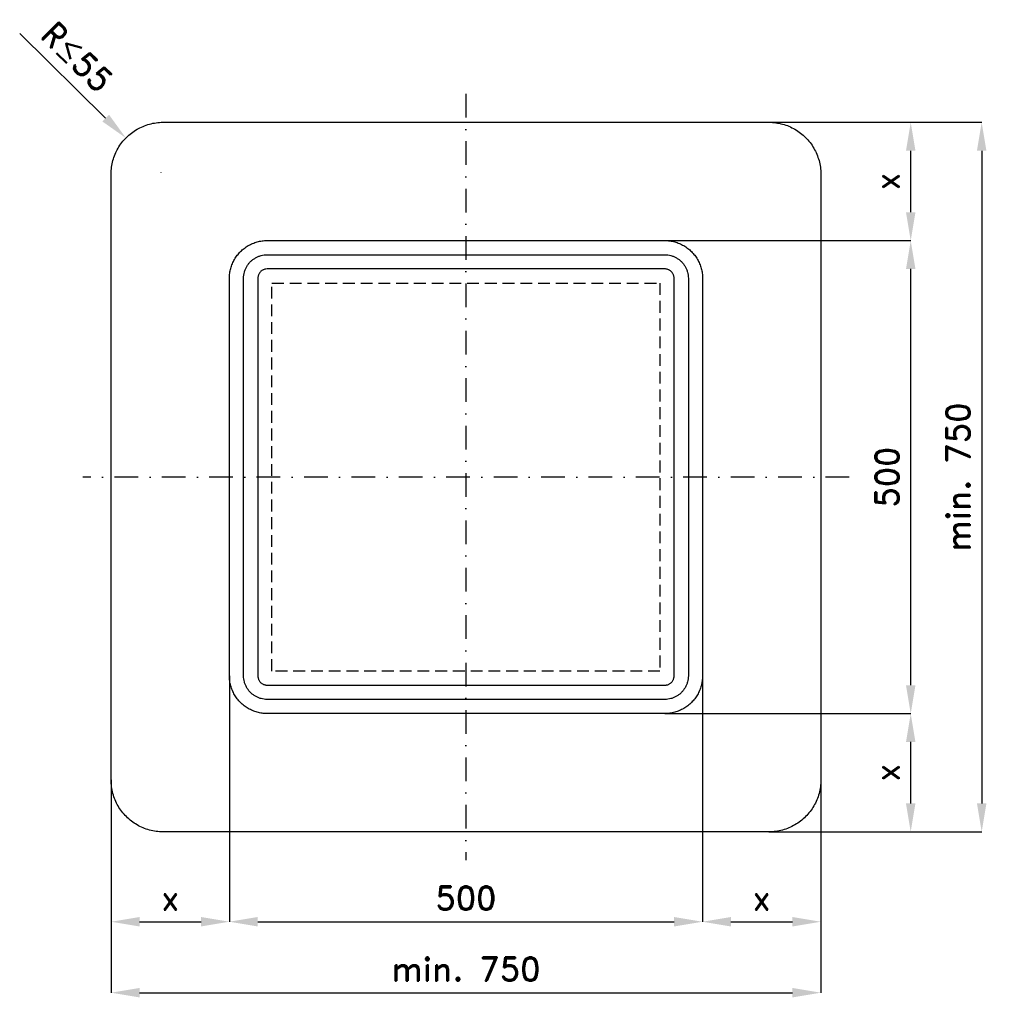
# Model space of a CAD drawing. Header units: millimetres. Extents: x -97 to 932, y -182 to 858.
import ezdxf

# ---------------------------------------------------------------- set-up
doc = ezdxf.new("R2010")
doc.units = ezdxf.units.MM
doc.header["$LTSCALE"] = 5
doc.linetypes.add('ČERCHOVANÁX2', pattern=[2, 1, -0.5, 0, -0.5])
doc.linetypes.add('ČÁRKOVANÁX2', pattern=[1.5, 1, -0.5])
doc.layers.add('Kóty', color=2, linetype='Continuous')
doc.layers.add('Značka', color=7, linetype='Continuous')
doc.styles.get("Standard").update_dxf_attribs({"font": 'romand.shx', "height": 25})
doc.dimstyles.get("Standard").update_dxf_attribs({"dimtxt": 25, "dimasz": 30, "dimexe": 0.18, "dimexo": 0.0625, "dimgap": 12.5, "dimtad": 1, "dimdec": 0, "dimzin": 0, "dimdsep": 46, "dimtxsty": 'Standard', "dimcen": 0.09, "dimadec": 0, "dimazin": 0, "dimtfac": 1, "dimtdec": 0, "dimtofl": 0, "dimtmove": 0, "dimatfit": 3, "dimfxl": 1, "dimtolj": 1, "dimtzin": 0, "dimarcsym": 0})

# ---------------------------------------------------------------- blocks, each defined once
blk = doc.blocks.new('*D0')
at = {"layer": 'Defpoints', "color": 0, "transparency": 16777216}
for p in [(125, 165), (0, 55), (125, -95)]:
    blk.add_point(p, dxfattribs=at)
at = {"layer": 'Kóty', "color": 0, "lineweight": -2, "transparency": 16777216}
for p, q in [((125, 164.9), (125, -95.2)), ((0, 54.9), (0, -95.2)), ((30, -95), (95, -95))]:
    blk.add_line(p, q, dxfattribs=at)
at = {"layer": 'Kóty', "color": 0, "transparency": 16777216}
for points in [[(30, -90), (30, -100), (0, -95)], [(95, -90), (95, -100), (125, -95)]]:
    blk.add_solid(points, dxfattribs=at)
at = {"layer": 'Kóty', "color": 0, "transparency": 16777216, "insert": (62.5, -70), "char_height": 25, "attachment_point": 5}
blk.add_mtext('\\A1;x', dxfattribs=at)
blk = doc.blocks.new('*D1')
at = {"layer": 'Defpoints', "color": 0, "transparency": 16777216}
for p in [(125, 165), (625, 165), (625, -95)]:
    blk.add_point(p, dxfattribs=at)
at = {"layer": 'Kóty', "color": 0, "lineweight": -2, "transparency": 16777216}
for p, q in [((125, 164.9), (125, -95.2)), ((625, 164.9), (625, -95.2)), ((155, -95), (595, -95))]:
    blk.add_line(p, q, dxfattribs=at)
at = {"layer": 'Kóty', "color": 0, "transparency": 16777216}
for points in [[(155, -90), (155, -100), (125, -95)], [(595, -90), (595, -100), (625, -95)]]:
    blk.add_solid(points, dxfattribs=at)
at = {"layer": 'Kóty', "color": 0, "transparency": 16777216, "insert": (375, -70), "char_height": 25, "attachment_point": 5}
blk.add_mtext('\\A1;500', dxfattribs=at)
blk = doc.blocks.new('*D2')
at = {"layer": 'Defpoints', "color": 0, "transparency": 16777216}
for p in [(625, 165), (750, 55), (750, -95)]:
    blk.add_point(p, dxfattribs=at)
at = {"layer": 'Kóty', "color": 0, "lineweight": -2, "transparency": 16777216}
for p, q in [((625, 164.9), (625, -95.2)), ((750, 54.9), (750, -95.2)), ((655, -95), (720, -95))]:
    blk.add_line(p, q, dxfattribs=at)
at = {"layer": 'Kóty', "color": 0, "transparency": 16777216}
for points in [[(655, -90), (655, -100), (625, -95)], [(720, -90), (720, -100), (750, -95)]]:
    blk.add_solid(points, dxfattribs=at)
at = {"layer": 'Kóty', "color": 0, "transparency": 16777216, "insert": (687.5, -70), "char_height": 25, "attachment_point": 5}
blk.add_mtext('\\A1;x', dxfattribs=at)
blk = doc.blocks.new('*D3')
at = {"layer": 'Defpoints', "color": 0, "transparency": 16777216}
for p in [(0, 55), (750, 55), (750, -170)]:
    blk.add_point(p, dxfattribs=at)
at = {"layer": 'Kóty', "color": 0, "lineweight": -2, "transparency": 16777216}
for p, q in [((0, 54.9), (0, -170.2)), ((750, 54.9), (750, -170.2)), ((30, -170), (720, -170))]:
    blk.add_line(p, q, dxfattribs=at)
at = {"layer": 'Kóty', "color": 0, "transparency": 16777216}
for points in [[(30, -165), (30, -175), (0, -170)], [(720, -165), (720, -175), (750, -170)]]:
    blk.add_solid(points, dxfattribs=at)
at = {"layer": 'Kóty', "color": 0, "transparency": 16777216, "insert": (375, -145), "char_height": 25, "attachment_point": 5}
blk.add_mtext('\\A1;min. 750', dxfattribs=at)
blk = doc.blocks.new('*D4')
at = {"layer": 'Defpoints', "color": 0, "transparency": 16777216}
for p in [(585, 125), (845, 125), (695, 0)]:
    blk.add_point(p, dxfattribs=at)
at = {"layer": 'Kóty', "color": 0, "lineweight": -2, "transparency": 16777216}
for p, q in [((585.1, 125), (845.2, 125)), ((845, 30), (845, 95)), ((695.1, 0), (845.2, 0))]:
    blk.add_line(p, q, dxfattribs=at)
at = {"layer": 'Kóty', "color": 0, "transparency": 16777216}
for points in [[(840, 95), (850, 95), (845, 125)], [(840, 30), (850, 30), (845, 0)]]:
    blk.add_solid(points, dxfattribs=at)
at = {"layer": 'Kóty', "color": 0, "transparency": 16777216, "insert": (820, 62.5), "char_height": 25, "attachment_point": 5, "rotation": 90}
blk.add_mtext('\\A1;x', dxfattribs=at)
blk = doc.blocks.new('*D5')
at = {"layer": 'Defpoints', "color": 0, "transparency": 16777216}
for p in [(585, 625), (845, 625), (585, 125)]:
    blk.add_point(p, dxfattribs=at)
at = {"layer": 'Kóty', "color": 0, "lineweight": -2, "transparency": 16777216}
for p, q in [((585.1, 625), (845.2, 625)), ((845, 155), (845, 595)), ((585.1, 125), (845.2, 125))]:
    blk.add_line(p, q, dxfattribs=at)
at = {"layer": 'Kóty', "color": 0, "transparency": 16777216}
for points in [[(840, 595), (850, 595), (845, 625)], [(840, 155), (850, 155), (845, 125)]]:
    blk.add_solid(points, dxfattribs=at)
at = {"layer": 'Kóty', "color": 0, "transparency": 16777216, "insert": (820, 375), "char_height": 25, "attachment_point": 5, "rotation": 90}
blk.add_mtext('\\A1;500', dxfattribs=at)
blk = doc.blocks.new('*D6')
at = {"layer": 'Defpoints', "color": 0, "transparency": 16777216}
for p in [(695, 750), (845, 750), (585, 625)]:
    blk.add_point(p, dxfattribs=at)
at = {"layer": 'Kóty', "color": 0, "lineweight": -2, "transparency": 16777216}
for p, q in [((695.1, 750), (845.2, 750)), ((845, 655), (845, 720)), ((585.1, 625), (845.2, 625))]:
    blk.add_line(p, q, dxfattribs=at)
at = {"layer": 'Kóty', "color": 0, "transparency": 16777216}
for points in [[(840, 720), (850, 720), (845, 750)], [(840, 655), (850, 655), (845, 625)]]:
    blk.add_solid(points, dxfattribs=at)
at = {"layer": 'Kóty', "color": 0, "transparency": 16777216, "insert": (820, 687.5), "char_height": 25, "attachment_point": 5, "rotation": 90}
blk.add_mtext('\\A1;x', dxfattribs=at)
blk = doc.blocks.new('*D7')
at = {"layer": 'Defpoints', "color": 0, "transparency": 16777216}
for p in [(695, 750), (695, 0), (920, 0)]:
    blk.add_point(p, dxfattribs=at)
at = {"layer": 'Kóty', "color": 0, "lineweight": -2, "transparency": 16777216}
for p, q in [((695.1, 750), (920.2, 750)), ((920, 720), (920, 30)), ((695.1, 0), (920.2, 0))]:
    blk.add_line(p, q, dxfattribs=at)
at = {"layer": 'Kóty', "color": 0, "transparency": 16777216}
for points in [[(915, 720), (925, 720), (920, 750)], [(915, 30), (925, 30), (920, 0)]]:
    blk.add_solid(points, dxfattribs=at)
at = {"layer": 'Kóty', "color": 0, "transparency": 16777216, "insert": (895, 375), "char_height": 25, "attachment_point": 5, "rotation": 90}
blk.add_mtext('\\A1;min. 750', dxfattribs=at)

msp = doc.modelspace()

# ---------------------------------------------------------------- linework, layer by layer
at = {"layer": 'Kóty'}
for p, q in [((-96.6, 844), (-5.8, 754.4)), ((52.8, 696.7), (53, 696.7)), ((52.9, 696.6), (52.9, 696.8))]:
    msp.add_line(p, q, dxfattribs=at)
msp.add_solid([(-2.2, 758), (-9.3, 750.9), (15.6, 733.4)], dxfattribs=at)
at = {"layer": 'Značka', "color": 6, "linetype": 'ČERCHOVANÁX2', "lineweight": 25, "ltscale": 5}
for p, q in [((375, 780), (375, -30)), ((780, 375), (-30, 375))]:
    msp.add_line(p, q, dxfattribs=at)
at = {"layer": 'Značka', "color": 5}
for points in [[(55, 0), (54.8, 0), (54.6, 0, -0.03218), (47.5, 0.5, -0.035443), (40.5, 1.9, -0.036267), (33.7, 4.2, -0.03442), (27.4, 7.4, -0.033722), (21.4, 11.4, -0.034085), (16.1, 16.1, -0.034209), (11.4, 21.4, -0.034229), (7.4, 27.4, -0.034044), (4.3, 33.7, -0.033412), (1.9, 40.5, -0.034127), (0.5, 47.5, -0.036745), (0, 54.6), (0, 54.8), (0, 55), (0, 695), (0, 695.2), (0, 695.4, -0.03218), (0.5, 702.5, -0.035443), (1.9, 709.5, -0.036265), (4.2, 716.3, -0.034421), (7.4, 722.6, -0.033717), (11.4, 728.6, -0.034088), (16.1, 733.9, -0.034212), (21.4, 738.6, -0.034228), (27.4, 742.6, -0.034042), (33.7, 745.7, -0.033412), (40.5, 748.1, -0.034125), (47.5, 749.5, -0.036743), (54.6, 750), (54.8, 750), (55, 750), (695, 750), (695.2, 750), (695.4, 750, -0.032188), (702.5, 749.5, -0.035446), (709.5, 748.1, -0.036272), (716.3, 745.8, -0.034417), (722.6, 742.6, -0.033723), (728.6, 738.6, -0.034095), (733.9, 733.9, -0.034212), (738.6, 728.6, -0.034229), (742.6, 722.6, -0.034038), (745.7, 716.3, -0.033411), (748.1, 709.5, -0.034126), (749.5, 702.5, -0.036744), (750, 695.4), (750, 695.2), (750, 695), (750, 55), (750, 54.8), (750, 54.6, -0.032188), (749.5, 47.5, -0.035446), (748.1, 40.5, -0.036274), (745.8, 33.7, -0.034416), (742.6, 27.4, -0.033728), (738.6, 21.4, -0.034092), (733.9, 16.1, -0.034208), (728.6, 11.4, -0.03423), (722.6, 7.4, -0.034041), (716.3, 4.3, -0.033411), (709.5, 1.9, -0.034128), (702.5, 0.5, -0.036745), (695.4, 0), (695.2, 0), (695, 0), (55, 0)], [(165, 125), (164.8, 125), (164.7, 125, -0.032179), (159.5, 125.4, -0.035442), (154.4, 126.4, -0.03627), (149.5, 128.1, -0.034419), (144.9, 130.4, -0.033724), (140.6, 133.3, -0.034086), (136.7, 136.7, -0.034208), (133.3, 140.6, -0.034231), (130.4, 144.9, -0.034043), (128.1, 149.5, -0.033417), (126.4, 154.4, -0.034129), (125.3, 159.5, -0.036747), (125, 164.7), (125, 164.8), (125, 165), (125, 585), (125, 585.2), (125, 585.3, -0.032179), (125.4, 590.5, -0.035443), (126.4, 595.6, -0.03627), (128.1, 600.5, -0.034417), (130.4, 605.1, -0.033721), (133.3, 609.4, -0.03408), (136.7, 613.3, -0.034215), (140.6, 616.7, -0.034224), (144.9, 619.6, -0.034046), (149.5, 621.9, -0.033405), (154.4, 623.6, -0.034129), (159.5, 624.7, -0.036741), (164.7, 625), (164.8, 625), (165, 625), (585, 625), (585.2, 625), (585.3, 625, -0.032179), (590.5, 624.6, -0.035443), (595.6, 623.6, -0.036259), (600.5, 621.9, -0.034409), (605.1, 619.6, -0.033719), (609.4, 616.7, -0.034073), (613.3, 613.3, -0.034214), (616.7, 609.4, -0.034226), (619.6, 605.1, -0.03405), (621.9, 600.5, -0.033407), (623.6, 595.6, -0.034128), (624.7, 590.5, -0.036741), (625, 585.3), (625, 585.2), (625, 585), (625, 165), (625, 164.8), (625, 164.7, -0.032179), (624.6, 159.5, -0.035442), (623.6, 154.4, -0.036259), (621.9, 149.5, -0.034412), (619.6, 144.9, -0.033722), (616.7, 140.6, -0.034079), (613.3, 136.7, -0.034208), (609.4, 133.3, -0.034233), (605.1, 130.4, -0.034047), (600.5, 128.1, -0.033418), (595.6, 126.4, -0.034128), (590.5, 125.3, -0.036747), (585.3, 125), (585.2, 125), (585, 125), (165, 125)], [(165, 140), (164.9, 140), (164.8, 140, -0.032179), (161.6, 140.2, -0.035442), (158.4, 140.9, -0.036264), (155.3, 141.9, -0.034416), (152.4, 143.4, -0.033719), (149.7, 145.2, -0.034088), (147.3, 147.3, -0.034205), (145.2, 149.7, -0.034231), (143.4, 152.4, -0.034041), (141.9, 155.3, -0.033413), (140.9, 158.4, -0.034124), (140.2, 161.6, -0.036741), (140, 164.8), (140, 164.9), (140, 165), (140, 585), (140, 585.1), (140, 585.2, -0.032179), (140.2, 588.4, -0.035446), (140.9, 591.6, -0.036266), (141.9, 594.7, -0.034408), (143.4, 597.6, -0.033722), (145.2, 600.3, -0.034097), (147.3, 602.7, -0.034183), (149.7, 604.8, -0.034227), (152.4, 606.6, -0.034028), (155.3, 608.1, -0.033409), (158.4, 609.1, -0.034138), (161.6, 609.8, -0.036736), (164.8, 610), (164.9, 610), (165, 610), (585, 610), (585.1, 610), (585.2, 610, -0.032198), (588.4, 609.8, -0.035437), (591.6, 609.1, -0.036248), (594.7, 608.1, -0.0344), (597.6, 606.6, -0.033726), (600.3, 604.8, -0.03409), (602.7, 602.7, -0.034192), (604.8, 600.3, -0.034225), (606.6, 597.6, -0.034034), (608.1, 594.7, -0.033413), (609.1, 591.6, -0.034141), (609.8, 588.4, -0.036734), (610, 585.2), (610, 585.1), (610, 585), (610, 165), (610, 164.9), (610, 164.8, -0.032198), (609.8, 161.6, -0.035432), (609.1, 158.4, -0.036246), (608.1, 155.3, -0.034408), (606.6, 152.4, -0.033723), (604.8, 149.7, -0.034081), (602.7, 147.3, -0.034214), (600.3, 145.2, -0.034229), (597.6, 143.4, -0.034047), (594.7, 141.9, -0.033418), (591.6, 140.9, -0.034127), (588.4, 140.2, -0.036739), (585.2, 140), (585.1, 140), (585, 140), (165, 140)], [(165, 155), (585, 155), (585, 155), (585.1, 155, 0.032183), (586.4, 155.1, 0.035447), (587.6, 155.4, 0.036274), (588.9, 155.8, 0.034414), (590, 156.4, 0.033745), (591.1, 157.1, 0.034097), (592.1, 157.9, 0.034187), (592.9, 158.9, 0.034206), (593.6, 160, 0.034029), (594.2, 161.1, 0.033462), (594.6, 162.4, 0.034127), (594.9, 163.6, 0.036765), (595, 164.9), (595, 165), (595, 165), (595, 585), (595, 585), (595, 585.1, 0.032183), (594.9, 586.4, 0.035493), (594.6, 587.6, 0.036297), (594.2, 588.9, 0.034425), (593.6, 590, 0.033754), (592.9, 591.1, 0.034097), (592.1, 592.1, 0.034211), (591.1, 592.9, 0.03418), (590, 593.6, 0.034014), (588.9, 594.2, 0.03347), (587.6, 594.6, 0.034124), (586.4, 594.9, 0.036764), (585.1, 595), (585, 595), (585, 595), (165, 595), (165, 595), (164.9, 595), (163.6, 594.9, 0.035489), (162.4, 594.6, 0.036281), (161.1, 594.2, 0.03442), (160, 593.6, 0.033728), (158.9, 592.9, 0.034073), (157.9, 592.1, 0.034239), (157.1, 591.1, 0.034199), (156.4, 590, 0.034034), (155.8, 588.9, 0.033414), (155.4, 587.6, 0.034124), (155.1, 586.4, 0.03674), (155, 585.1), (155, 585), (155, 585), (155, 165), (155, 165), (155, 164.9, 0.032179), (155.1, 163.6, 0.035443), (155.4, 162.4, 0.036259), (155.8, 161.1, 0.034409), (156.4, 160, 0.033719), (157.1, 158.9, 0.034073), (157.9, 157.9, 0.034214), (158.9, 157.1, 0.034226), (160, 156.4, 0.03405), (161.1, 155.8, 0.033407), (162.4, 155.4, 0.034128), (163.6, 155.1, 0.036741), (164.9, 155), (165, 155), (165, 155)]]:
    msp.add_lwpolyline(points, format="xyb", dxfattribs=at)
at = {"layer": 'Značka', "color": 7, "linetype": 'ČÁRKOVANÁX2', "ltscale": 2.5}
msp.add_lwpolyline([(170, 170), (170, 580), (580, 580), (580, 170), (170, 170)], dxfattribs=at)

# ---------------------------------------------------------------- texts
at = {"layer": 'Kóty', "insert": (-35.9, 819.1), "char_height": 25, "attachment_point": 5, "rotation": 315.3842}
msp.add_mtext('\\A1;R{\\A0;≤}55', dxfattribs=at)

# ---------------------------------------------------------------- dimensions: what is measured, and where the dimension line sits
at = {"layer": 'Kóty'}
for base, p1, p2, text, picture, middle in [((845, 750), (585, 625), (695, 750), 'x', '*D6', (845, 687.5)), ((920, 0), (695, 750), (695, 0), 'min. 750', '*D7', (920, 375)), ((845, 125), (695, 0), (585, 125), 'x', '*D4', (845, 62.5))]:
    dim = msp.add_linear_dim(base=base, p1=p1, p2=p2, angle=90, text=text, dimstyle='Standard', dxfattribs=at)
    dim.commit()
    dim.dimension.update_dxf_attribs({"geometry": picture, "text_midpoint": middle, "dimtype": 160})
dim = msp.add_linear_dim(base=(845, 625), p1=(585, 125), p2=(585, 625), angle=90, dimstyle='Standard', dxfattribs=at)
dim.commit()
dim.dimension.update_dxf_attribs({"geometry": '*D5', "text_midpoint": (845, 375), "dimtype": 160})
for base, p1, p2, text, picture, middle in [((125, -95), (0, 55), (125, 165), 'x', '*D0', (62.5, -95)), ((750, -95), (625, 165), (750, 55), 'x', '*D2', (687.5, -95)), ((750, -170), (0, 55), (750, 55), 'min. 750', '*D3', (375, -170))]:
    dim = msp.add_linear_dim(base=base, p1=p1, p2=p2, text=text, dimstyle='Standard', dxfattribs=at)
    dim.commit()
    dim.dimension.update_dxf_attribs({"geometry": picture, "text_midpoint": middle, "dimtype": 160})
dim = msp.add_linear_dim(base=(625, -95), p1=(125, 165), p2=(625, 165), dimstyle='Standard', dxfattribs=at)
dim.commit()
dim.dimension.update_dxf_attribs({"geometry": '*D1', "text_midpoint": (375, -95), "dimtype": 160})

doc.saveas('drawing.dxf')
